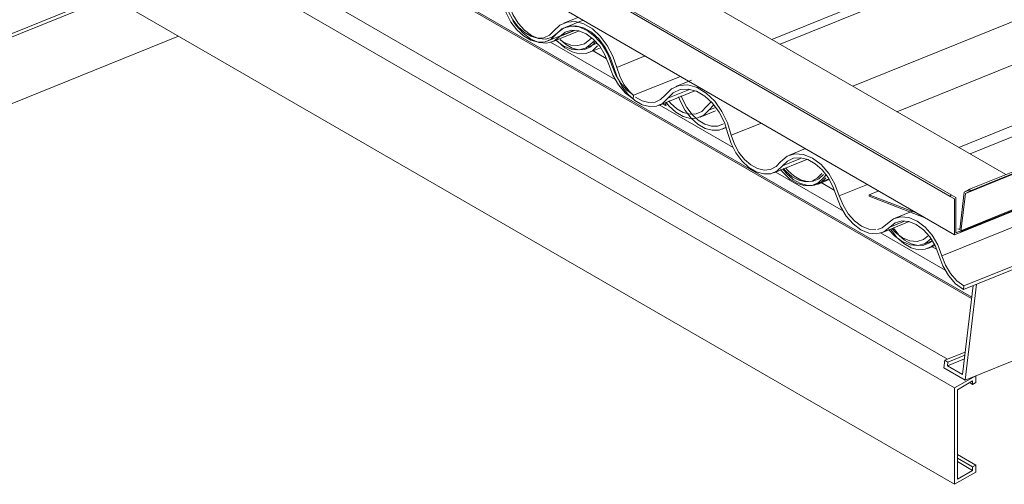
# Model space of a CAD drawing. Header units: metres. Extents: x -16.8 to 29.9, y -11.9 to 37.1.
# Tile 188 of 202: x -6.758 to -5.607, y 25.428 to 25.971. Entities that reach past the tile are written whole.
import ezdxf

# ---------------------------------------------------------------- set-up
doc = ezdxf.new("R2010")
doc.units = ezdxf.units.M
for name, color, linetype, lineweight in [('A-GLAZ-CWMG', 7, 'Continuous', 5), ('A-ROOF', 7, 'Continuous', 5), ('A-ROOF-OTLN', 7, 'Continuous', 5)]:
    doc.layers.add(name, color=color, linetype=linetype, lineweight=lineweight)

# ---------------------------------------------------------------- blocks, each defined once
blk = doc.blocks.new('FP_189-EXPLODE')
at = {"layer": 'A-GLAZ-CWMG'}
blk.add_line((-5.9366, 25.8429), (-5.9321, 25.8446), dxfattribs=at)
blk = doc.blocks.new('FP_190-EXPLODE')
at = {"layer": 'A-GLAZ-CWMG'}
blk.add_line((-5.8252, 25.7782), (-5.8114, 25.7838), dxfattribs=at)
blk = doc.blocks.new('FP_191-EXPLODE')
at = {"layer": 'A-GLAZ-CWMG'}
blk.add_line((-5.696, 25.7033), (-5.6877, 25.7066), dxfattribs=at)
blk = doc.blocks.new('Rectangular Mullion - Telha Fibrocimento - Ondulada-V173-EXPLODE')
at = {"layer": 'A-GLAZ-CWMG'}
blk.add_line((-5.7305, 25.7196), (-5.7365, 25.7273), dxfattribs=at)
for points in [[(-5.9877, 25.8804, 0), (-5.9856, 25.8751, 0), (-5.98, 25.8647, 0), (-5.973, 25.8557, 0), (-5.9651, 25.8486, 0), (-5.9567, 25.8437, 0), (-5.9482, 25.8414, 0), (-5.9402, 25.8417, 0), (-5.9329, 25.8447, 0)], [(-5.9352, 25.8491, 0), (-5.9419, 25.8464, 0), (-5.9493, 25.8462, 0), (-5.957, 25.8485, 0), (-5.9647, 25.8531, 0), (-5.9719, 25.8597, 0), (-5.9781, 25.8681, 0), (-5.9831, 25.8777, 0), (-5.9847, 25.8817, 0)], [(-5.8659, 25.7964, 0), (-5.8615, 25.7911, 0), (-5.8536, 25.7839, 0), (-5.8451, 25.7791, 0), (-5.8366, 25.7768, 0), (-5.8285, 25.7772, 0), (-5.8213, 25.7803, 0), (-5.8153, 25.7859, 0)], [(-5.8182, 25.7897, 0), (-5.8236, 25.7847, 0), (-5.8301, 25.7819, 0), (-5.8374, 25.7816, 0), (-5.8451, 25.7836, 0), (-5.8527, 25.788, 0), (-5.8599, 25.7945, 0), (-5.8626, 25.7977, 0)], [(-5.7393, 25.7254, 0), (-5.7323, 25.7162, 0), (-5.7243, 25.709, 0), (-5.7158, 25.7041, 0), (-5.7073, 25.7018, 0), (-5.6992, 25.7023, 0), (-5.6919, 25.7054, 0), (-5.6887, 25.7081, 0)], [(-5.6912, 25.7123, 0), (-5.6942, 25.7099, 0), (-5.7007, 25.707, 0), (-5.708, 25.7066, 0), (-5.7157, 25.7086, 0), (-5.7234, 25.7131, 0), (-5.7295, 25.7185, 0)]]:
    blk.add_polyline3d(points, dxfattribs=at)
for name in ['FP_189-EXPLODE', 'FP_190-EXPLODE', 'FP_191-EXPLODE']:
    blk.add_blockref(name, (0, 0), dxfattribs=at)
blk = doc.blocks.new('Rectangular Mullion - Telha Fibrocimento - Ondulada-1910066-EXPLODE')
blk.add_blockref('Rectangular Mullion - Telha Fibrocimento - Ondulada-V173-EXPLODE', (0, 0))
blk = doc.blocks.new('FP_193-EXPLODE')
at = {"layer": 'A-GLAZ-CWMG'}
blk.add_line((-5.9625, 25.8568), (-5.9443, 25.8642), dxfattribs=at)
blk = doc.blocks.new('FP_194-EXPLODE')
at = {"layer": 'A-GLAZ-CWMG'}
blk.add_line((-5.8282, 25.7781), (-5.8119, 25.7846), dxfattribs=at)
blk = doc.blocks.new('FP_195-EXPLODE')
at = {"layer": 'A-GLAZ-CWMG'}
blk.add_line((-5.7011, 25.7083), (-5.6912, 25.7123), dxfattribs=at)
blk = doc.blocks.new('FP_211-EXPLODE')
at = {"layer": 'A-GLAZ-CWMG'}
blk.add_line((-6.0925, 25.9322), (-6.0788, 25.9377), dxfattribs=at)
blk = doc.blocks.new('Rectangular Mullion - Telha Fibrocimento - Ondulada-V192-EXPLODE')
at = {"layer": 'A-GLAZ-CWMG'}
for p, q in [((-5.9493, 25.8751), (-5.9552, 25.8688)), ((-5.9523, 25.8651), (-5.9465, 25.871)), ((-5.9444, 25.8682), (-5.9523, 25.8651)), ((-5.8181, 25.786), (-5.8151, 25.7893))]:
    blk.add_line(p, q, dxfattribs=at)
for points in [[(-6.0853, 25.9439, 0), (-6.0907, 25.9388, 0), (-6.0972, 25.9359, 0), (-6.1045, 25.9355, 0), (-6.1122, 25.9376, 0), (-6.1199, 25.942, 0), (-6.126, 25.9474, 0)], [(-6.1288, 25.9451, 0), (-6.1208, 25.9379, 0), (-6.1123, 25.933, 0), (-6.1038, 25.9307, 0), (-6.0957, 25.9312, 0), (-6.0884, 25.9343, 0), (-6.0825, 25.94, 0)], [(-6.0025, 25.8743, 0), (-5.9988, 25.8698, 0), (-5.9908, 25.8625, 0), (-5.9822, 25.8576, 0), (-5.9736, 25.8553, 0), (-5.9675, 25.8555, 0)], [(-5.9552, 25.8688, 0), (-5.9605, 25.8635, 0), (-5.967, 25.8606, 0), (-5.9743, 25.8601, 0), (-5.9821, 25.8621, 0), (-5.9898, 25.8665, 0), (-5.997, 25.873, 0), (-5.9992, 25.8757, 0)], [(-5.9654, 25.8559, 0), (-5.9582, 25.8592, 0), (-5.9523, 25.8651, 0)], [(-5.8202, 25.7908, 0), (-5.8254, 25.7853, 0), (-5.8319, 25.782, 0), (-5.8392, 25.7812, 0), (-5.8471, 25.783, 0), (-5.8549, 25.7872, 0), (-5.8623, 25.7936, 0), (-5.8651, 25.7967, 0)], [(-5.8683, 25.7954, 0), (-5.8654, 25.7919, 0), (-5.8574, 25.7843, 0), (-5.8487, 25.7791, 0), (-5.8399, 25.7766, 0), (-5.8316, 25.777, 0), (-5.8241, 25.7802, 0), (-5.8181, 25.786, 0)], [(-5.7416, 25.7251, 0), (-5.7352, 25.7182, 0), (-5.7262, 25.7114, 0), (-5.7168, 25.7075, 0), (-5.7089, 25.7066, 0)], [(-5.6953, 25.7183, 0), (-5.7013, 25.7137, 0), (-5.7088, 25.7115, 0), (-5.7171, 25.7122, 0), (-5.7256, 25.7157, 0), (-5.7338, 25.7218, 0), (-5.7382, 25.7265, 0)], [(-5.7076, 25.7067, 0), (-5.6993, 25.7091, 0), (-5.6925, 25.7144, 0)]]:
    blk.add_polyline3d(points, dxfattribs=at)
for name in ['FP_211-EXPLODE', 'FP_193-EXPLODE', 'FP_194-EXPLODE', 'FP_195-EXPLODE']:
    blk.add_blockref(name, (0, 0), dxfattribs=at)
blk = doc.blocks.new('Rectangular Mullion - Telha Fibrocimento - Ondulada-1910067-EXPLODE')
blk.add_blockref('Rectangular Mullion - Telha Fibrocimento - Ondulada-V192-EXPLODE', (0, 0))
blk = doc.blocks.new('FP_215-EXPLODE')
at = {"layer": 'A-GLAZ-CWMG'}
blk.add_line((-6.0976, 25.9372), (-6.083, 25.9431), dxfattribs=at)
blk = doc.blocks.new('Rectangular Mullion - Telha Fibrocimento - Ondulada-V212-EXPLODE')
at = {"layer": 'A-GLAZ-CWMG', "true_color": 0xc0c0c0}
h = blk.add_hatch(dxfattribs=at)
h.set_pattern_fill('FP_20', color=9, style=0, pattern_type=2)
h.set_pattern_definition([(30, (-9.828, 8.8), (1.149291, 0.9953697), [0.05475, -0.94072, 0.05475, -0.94072, -5.309]), (30, (-9.828, 8.8), (1.149291, 0.9953697), [-1.991, 0.05475, -1.936, 0.05475, -0.94072, -2.323]), (30, (-9.828, 8.8), (1.149291, 0.9953697), [-4.977, 0.05475, -0.6089, 0.05475, -1.604]), (125.104, (-9.397, 9.215), (-0.823609, 0.5080535), [0.04123, -0.70835, 0.04123, -0.70835, -3.998]), (125.104, (-9.397, 9.215), (-0.823609, 0.5080535), [-1.499, 0.04123, -1.458, 0.04123, -0.70835, -1.749]), (125.104, (-9.397, 9.215), (-0.823609, 0.5080535), [-3.748, 0.04123, -0.45849, 0.04123, -1.208]), (248.794, (-9.253, 9.961), (-0.3260132, -1.5039096), [0.06554, -1.126, 0.06554, -1.126, -6.356]), (248.794, (-9.253, 9.961), (-0.3260132, -1.5039096), [-2.383, 0.06554, -2.318, 0.06554, -1.126, -2.781]), (248.794, (-9.253, 9.961), (-0.3260132, -1.5039096), [-5.958, 0.06554, -0.7289, 0.06554, -1.921])])
h.paths.add_polyline_path([(-6.0029, 25.8704), (-6.0013, 25.873), (-6.0026, 25.8729)])
at = {"layer": 'A-GLAZ-CWMG'}
for p, q in [((-6.0893, 25.9497), (-6.0915, 25.9475)), ((-6.0888, 25.9435), (-6.0858, 25.9463)), ((-6.0862, 25.9446), (-6.0888, 25.9435)), ((-6.0064, 25.8726), (-6.0029, 25.8704)), ((-6.0029, 25.8704), (-6.0024, 25.8745)), ((-6.0003, 25.8714), (-6.0029, 25.8704))]:
    blk.add_line(p, q, dxfattribs=at)
for points in [[(-6.1312, 25.9467, 0), (-6.1227, 25.9403, 0), (-6.1133, 25.9364, 0), (-6.1053, 25.9356, 0)], [(-6.0915, 25.9475, 0), (-6.0978, 25.9426, 0), (-6.1053, 25.9404, 0), (-6.1136, 25.9411, 0), (-6.1221, 25.9446, 0), (-6.126, 25.9472, 0)], [(-6.1041, 25.9356, 0), (-6.0958, 25.938, 0), (-6.0888, 25.9435, 0)]]:
    blk.add_polyline3d(points, dxfattribs=at)
blk.add_blockref('FP_215-EXPLODE', (0, 0), dxfattribs=at)
blk = doc.blocks.new('Rectangular Mullion - Telha Fibrocimento - Ondulada-1910068-EXPLODE')
blk.add_blockref('Rectangular Mullion - Telha Fibrocimento - Ondulada-V212-EXPLODE', (0, 0))
blk = doc.blocks.new('Rectangular Mullion - Telha Fibrocimento - Ondulada-1908999-EXPLODE')
at = {"layer": 'A-GLAZ-CWMG', "true_color": 0xc0c0c0}
h = blk.add_hatch(dxfattribs=at)
h.set_pattern_fill('FP_22', color=9, style=0, pattern_type=2)
h.set_pattern_definition([(30, (-10.224, 9.029), (1.149291, 0.9953697), [0.05475, -0.94072, 0.05475, -0.94072, -5.309]), (30, (-10.224, 9.029), (1.149291, 0.9953697), [-1.991, 0.05475, -1.936, 0.05475, -0.94072, -2.323]), (30, (-10.224, 9.029), (1.149291, 0.9953697), [-4.977, 0.05475, -0.6089, 0.05475, -1.604]), (125.104, (-9.793, 9.444), (-0.823609, 0.5080535), [0.04123, -0.70835, 0.04123, -0.70835, -3.998]), (125.104, (-9.793, 9.444), (-0.823609, 0.5080535), [-1.499, 0.04123, -1.458, 0.04123, -0.70835, -1.749]), (125.104, (-9.793, 9.444), (-0.823609, 0.5080535), [-3.748, 0.04123, -0.45849, 0.04123, -1.208]), (248.794, (-9.65, 10.19), (-0.3260132, -1.5039096), [0.06554, -1.126, 0.06554, -1.126, -6.356]), (248.794, (-9.65, 10.19), (-0.3260132, -1.5039096), [-2.383, 0.06554, -2.318, 0.06554, -1.126, -2.781]), (248.794, (-9.65, 10.19), (-0.3260132, -1.5039096), [-5.958, 0.06554, -0.7289, 0.06554, -1.921])])
h.paths.add_polyline_path([(-7.6475, 25.5949), (-6.6517, 25.9973), (-6.6559, 25.9997), (-7.647, 25.5992)])
h.paths.add_polyline_path([(-6.5078, 26.0555), (-6.4165, 26.0943), (-6.4211, 26.0946), (-6.512, 26.0579)])
at = {"layer": 'A-GLAZ-CWMG'}
for p, q in [((-6.6517, 25.9973), (-7.6475, 25.5949)), ((-6.6559, 25.9997), (-7.647, 25.5992))]:
    blk.add_line(p, q, dxfattribs=at)
blk = doc.blocks.new('Rectangular Mullion - Telha Fibrocimento - Ondulada-1910069-EXPLODE')
blk.add_blockref('Rectangular Mullion - Telha Fibrocimento - Ondulada-1908999-EXPLODE', (0, 0))
blk = doc.blocks.new('LONGARINA_STEEL_FRAME - LONGARINA_STEEL_FRAME-1917798-EXPLODE')
at = {"layer": 'A-ROOF'}
for p, q in [((-7.5953, 26.6548), (-5.6649, 25.5403)), ((-5.6649, 25.4276), (-7.5953, 26.5421)), ((-5.6733, 25.5737), (-6.5841, 26.0995)), ((-5.6449, 25.6446), (-6.4188, 26.0914)), ((-5.6447, 25.6464), (-6.4169, 26.0922)), ((-4.5142, 26.0096), (-5.6526, 25.5495)), ((-6.5725, 25.9516), (-7.6926, 25.4989)), ((-6.0618, 25.9009), (-6.1375, 25.9446)), ((-6.0722, 25.9255), (-6.0874, 25.9343)), ((-5.9237, 25.8212), (-6.0102, 25.8711)), ((-5.7949, 25.7468), (-5.8747, 25.7929)), ((-5.8055, 25.7715), (-5.8215, 25.7808)), ((-5.6758, 25.678), (-5.7514, 25.7217)), ((-5.6861, 25.7026), (-5.6909, 25.7053)), ((-5.6431, 25.6599), (-5.6556, 25.5559)), ((-5.6526, 25.5495), (-5.6391, 25.6615)), ((-5.6525, 25.5821), (-5.6763, 25.5725)), ((-5.6529, 25.5785), (-5.6728, 25.5704)), ((-5.6763, 25.5725), (-5.6774, 25.5638)), ((-5.6728, 25.5704), (-5.6763, 25.5725)), ((-5.6534, 25.5741), (-5.6733, 25.5661)), ((-5.6733, 25.5661), (-5.6728, 25.5704)), ((-5.6556, 25.5559), (-5.6733, 25.5661)), ((-5.6774, 25.5638), (-5.6526, 25.5495)), ((-5.6401, 25.5545), (-5.6649, 25.5403)), ((-5.6401, 25.5464), (-5.6401, 25.5545)), ((-5.6613, 25.5382), (-5.6437, 25.5484)), ((-5.6437, 25.5443), (-5.6472, 25.5464)), ((-5.6437, 25.5484), (-5.6437, 25.5443)), ((-5.6437, 25.5443), (-5.6401, 25.5464)), ((-5.6649, 25.5403), (-5.6649, 25.4276)), ((-5.6613, 25.4337), (-5.6613, 25.5382)), ((-5.6401, 25.45), (-5.6613, 25.4623)), ((-5.6437, 25.448), (-5.6613, 25.4582)), ((-5.6437, 25.4439), (-5.6613, 25.4541)), ((-5.6649, 25.4276), (-5.6401, 25.4419)), ((-5.6437, 25.4439), (-5.6613, 25.4337)), ((-5.6401, 25.45), (-5.6437, 25.448)), ((-5.6437, 25.448), (-5.6437, 25.4439)), ((-5.6401, 25.4419), (-5.6401, 25.45))]:
    blk.add_line(p, q, dxfattribs=at)
blk = doc.blocks.new('LONGARINA_STEEL_FRAME - LONGARINA_STEEL_FRAME-1917800-EXPLODE')
blk.add_blockref('LONGARINA_STEEL_FRAME - LONGARINA_STEEL_FRAME-1917798-EXPLODE', (0, 0))
blk = doc.blocks.new('FP_248-EXPLODE')
at = {"layer": 'A-GLAZ-CWMG'}
blk.add_line((-6.0107, 25.8706), (-5.9686, 25.8876), dxfattribs=at)
blk = doc.blocks.new('FP_249-EXPLODE')
at = {"layer": 'A-GLAZ-CWMG'}
blk.add_line((-5.8763, 25.7918), (-5.8377, 25.8074), dxfattribs=at)
blk = doc.blocks.new('FP_250-EXPLODE')
at = {"layer": 'A-GLAZ-CWMG'}
blk.add_line((-5.7493, 25.722), (-5.718, 25.7347), dxfattribs=at)
blk = doc.blocks.new('FP_252-EXPLODE')
at = {"layer": 'A-GLAZ-CWMG'}
blk.add_line((-5.7131, 25.7472), (-5.7343, 25.7387), dxfattribs=at)
blk = doc.blocks.new('FP_254-EXPLODE')
at = {"layer": 'A-GLAZ-CWMG'}
for p, q in [((-4.3625, 26.4167), (-5.7323, 25.8632)), ((-5.8391, 25.82), (-5.858, 25.8124))]:
    blk.add_line(p, q, dxfattribs=at)
blk = doc.blocks.new('FP_256-EXPLODE')
at = {"layer": 'A-GLAZ-CWMG'}
for p, q in [((-4.4954, 26.497), (-5.8688, 25.942)), ((-5.9725, 25.9001), (-5.9908, 25.8927))]:
    blk.add_line(p, q, dxfattribs=at)
blk = doc.blocks.new('FP_258-EXPLODE')
at = {"layer": 'A-GLAZ-CWMG'}
blk.add_line((-6.1056, 25.9733), (-6.1219, 25.9668), dxfattribs=at)
blk = doc.blocks.new('FP_266-EXPLODE')
at = {"layer": 'A-GLAZ-CWMG'}
blk.add_line((-6.1406, 25.9459), (-6.1103, 25.9582), dxfattribs=at)
blk = doc.blocks.new('Rectangular Mullion - Telha Fibrocimento - Ondulada-1909027-EXPLODE')
at = {"layer": 'A-GLAZ-CWMG'}
for p, q in [((-4.4305, 26.44), (-5.7839, 25.893)), ((-4.3042, 26.3693), (-5.66, 25.8214)), ((-4.1842, 26.2992), (-5.6796, 25.6948)), ((-4.1592, 26.2596), (-5.6546, 25.6552)), ((-4.1586, 26.2639), (-5.6541, 25.6595)), ((-6.0267, 25.9283), (-6.06, 25.9149)), ((-5.9747, 25.8892), (-6.0004, 25.8788)), ((-5.8907, 25.8498), (-5.926, 25.8356)), ((-5.8452, 25.8083), (-5.8662, 25.7998)), ((-5.7668, 25.7782), (-5.7997, 25.7649)), ((-5.7234, 25.7352), (-5.7405, 25.7283)), ((-5.6546, 25.6552), (-5.6541, 25.6595))]:
    blk.add_line(p, q, dxfattribs=at)
for points in [[(-6.1934, 25.9899, 0), (-6.1895, 25.9786, 0), (-6.1839, 25.968, 0), (-6.1769, 25.9589, 0), (-6.169, 25.9517, 0), (-6.1605, 25.9468, 0), (-6.1519, 25.9445, 0), (-6.1438, 25.9449, 0), (-6.1366, 25.9481, 0), (-6.1307, 25.9538, 0)], [(-6.1335, 25.9577, 0), (-6.1388, 25.9525, 0), (-6.1453, 25.9497, 0), (-6.1527, 25.9493, 0), (-6.1604, 25.9513, 0), (-6.168, 25.9557, 0), (-6.1752, 25.9622, 0), (-6.1815, 25.9705, 0), (-6.1865, 25.98, 0), (-6.19, 25.9902, 0)], [(-6.06, 25.9149, 0), (-6.0645, 25.9282, 0), (-6.071, 25.9406, 0), (-6.0792, 25.9514, 0), (-6.0885, 25.9599, 0), (-6.0984, 25.9657, 0), (-6.1085, 25.9685, 0), (-6.118, 25.968, 0), (-6.1265, 25.9643, 0), (-6.1335, 25.9577, 0)], [(-6.1307, 25.9538, 0), (-6.1243, 25.9599, 0), (-6.1165, 25.9632, 0), (-6.1078, 25.9637, 0), (-6.0987, 25.9612, 0), (-6.0896, 25.956, 0), (-6.081, 25.9482, 0), (-6.0736, 25.9384, 0), (-6.0676, 25.9271, 0), (-6.0634, 25.9149, 0)], [(-6.0634, 25.9149, 0), (-6.0596, 25.9034, 0), (-6.054, 25.8928, 0), (-6.047, 25.8835, 0), (-6.039, 25.8762, 0), (-6.0304, 25.8713, 0), (-6.0217, 25.8691, 0), (-6.0136, 25.8696, 0), (-6.0063, 25.8729, 0), (-6.0004, 25.8788, 0)], [(-6.0403, 25.8821, 0), (-6.0452, 25.8868, 0), (-6.0515, 25.8951, 0), (-6.0565, 25.9046, 0), (-6.06, 25.9149, 0)], [(-5.926, 25.8356, 0), (-5.9303, 25.85, 0), (-5.9369, 25.8635, 0), (-5.9454, 25.8754, 0), (-5.9553, 25.8848, 0), (-5.9659, 25.8913, 0), (-5.9767, 25.8944, 0), (-5.9869, 25.8939, 0), (-5.996, 25.8899, 0), (-6.0034, 25.8825, 0)], [(-6.0004, 25.8788, 0), (-5.9938, 25.8854, 0), (-5.9857, 25.8891, 0), (-5.9765, 25.8897, 0), (-5.9668, 25.8871, 0), (-5.9571, 25.8815, 0), (-5.9481, 25.8732, 0), (-5.9403, 25.8627, 0), (-5.9341, 25.8507, 0), (-5.9299, 25.8378, 0)], [(-6.0034, 25.8825, 0), (-6.0087, 25.8773, 0), (-6.0152, 25.8743, 0), (-6.0225, 25.8739, 0), (-6.0303, 25.8759, 0), (-6.038, 25.8803, 0)], [(-5.9299, 25.8378, 0), (-5.9262, 25.8261, 0), (-5.9206, 25.8152, 0), (-5.9136, 25.8056, 0), (-5.9055, 25.7981, 0), (-5.8968, 25.7929, 0), (-5.8881, 25.7904, 0), (-5.8797, 25.7907, 0), (-5.8723, 25.7939, 0), (-5.8662, 25.7998, 0)], [(-5.8683, 25.8046, 0), (-5.8735, 25.799, 0), (-5.88, 25.7957, 0), (-5.8874, 25.7949, 0), (-5.8952, 25.7967, 0), (-5.9031, 25.8009, 0), (-5.9105, 25.8073, 0), (-5.917, 25.8156, 0), (-5.9223, 25.8252, 0), (-5.926, 25.8356, 0)], [(-5.7997, 25.7649, 0), (-5.8048, 25.7786, 0), (-5.812, 25.7911, 0), (-5.821, 25.8015, 0), (-5.8311, 25.809, 0), (-5.8415, 25.8133, 0), (-5.8517, 25.814, 0), (-5.8608, 25.811, 0), (-5.8683, 25.8046, 0)], [(-5.8662, 25.7998, 0), (-5.8603, 25.8055, 0), (-5.8531, 25.8087, 0), (-5.845, 25.8093, 0), (-5.8364, 25.8071, 0), (-5.8279, 25.8024, 0), (-5.8199, 25.7953, 0), (-5.8128, 25.7863, 0), (-5.8071, 25.7758, 0), (-5.803, 25.7645, 0)], [(-5.803, 25.7645, 0), (-5.7982, 25.7523, 0), (-5.7915, 25.7412, 0), (-5.7834, 25.7319, 0), (-5.7744, 25.7252, 0), (-5.765, 25.7213, 0), (-5.7558, 25.7205, 0), (-5.7475, 25.7229, 0), (-5.7405, 25.7283, 0)], [(-5.757, 25.7252, 0), (-5.7653, 25.7259, 0), (-5.7738, 25.7294, 0), (-5.7819, 25.7355, 0), (-5.7893, 25.7439, 0), (-5.7953, 25.7539, 0), (-5.7997, 25.7649, 0)], [(-5.6796, 25.6948, 0), (-5.6844, 25.7074, 0), (-5.6912, 25.7188, 0), (-5.6994, 25.7283, 0), (-5.7086, 25.7353, 0), (-5.7182, 25.7394, 0), (-5.7276, 25.7403, 0), (-5.7361, 25.7379, 0), (-5.7432, 25.7323, 0)], [(-5.7432, 25.7323, 0), (-5.7495, 25.7274, 0), (-5.7549, 25.7256, 0)], [(-5.7405, 25.7283, 0), (-5.7342, 25.7333, 0), (-5.7265, 25.7355, 0), (-5.7182, 25.7348, 0), (-5.7096, 25.7312, 0), (-5.7013, 25.7251, 0), (-5.6938, 25.7167, 0), (-5.6877, 25.7066, 0), (-5.6832, 25.6954, 0)], [(-5.6832, 25.6954, 0), (-5.6786, 25.6829, 0), (-5.672, 25.6716, 0), (-5.6638, 25.6621, 0), (-5.6546, 25.6552, 0)], [(-5.6541, 25.6595, 0), (-5.6622, 25.6656, 0), (-5.6695, 25.6739, 0), (-5.6754, 25.6838, 0), (-5.6796, 25.6948, 0)]]:
    blk.add_polyline3d(points, dxfattribs=at)
for name in ['FP_258-EXPLODE', 'FP_256-EXPLODE', 'FP_254-EXPLODE', 'FP_252-EXPLODE', 'FP_266-EXPLODE', 'FP_248-EXPLODE', 'FP_249-EXPLODE', 'FP_250-EXPLODE']:
    blk.add_blockref(name, (0, 0), dxfattribs=at)
blk = doc.blocks.new('Rectangular Mullion - Telha Fibrocimento - Ondulada-1920359-EXPLODE')
blk.add_blockref('Rectangular Mullion - Telha Fibrocimento - Ondulada-1909027-EXPLODE', (0, 0))
blk = doc.blocks.new('FP_270-EXPLODE')
at = {"layer": 'A-GLAZ-CWMG'}
blk.add_line((-6.1354, 25.9449), (-6.104, 25.9576), dxfattribs=at)
blk = doc.blocks.new('FP_272-EXPLODE')
at = {"layer": 'A-GLAZ-CWMG'}
blk.add_line((-6.0991, 25.9701), (-6.1204, 25.9615), dxfattribs=at)
blk = doc.blocks.new('Rectangular Mullion - Telha Fibrocimento - Ondulada-V267-EXPLODE')
at = {"layer": 'A-GLAZ-CWMG', "true_color": 0xc0c0c0}
h = blk.add_hatch(dxfattribs=at)
h.set_pattern_fill('FP_23', color=9, style=0, pattern_type=2)
h.set_pattern_definition([(338.856, (-6.968, 7.591), (1.4136126, -0.173424), [0.05139, -0.88305, 0.05139, -0.88305, -4.984]), (338.856, (-6.968, 7.591), (1.4136126, -0.173424), [-1.869, 0.05139, -1.817, 0.05139, -0.88305, -2.18]), (338.856, (-6.968, 7.591), (1.4136126, -0.173424), [-4.672, 0.05139, -0.57157, 0.05139, -1.506]), (110.947, (-6.532, 7.609), (-0.8280696, 1.4165813), [0.06704, -1.152, 0.06704, -1.152, -6.501]), (110.947, (-6.532, 7.609), (-0.8280696, 1.4165813), [-2.438, 0.06704, -2.371, 0.06704, -1.152, -2.844]), (110.947, (-6.532, 7.609), (-0.8280696, 1.4165813), [-6.095, 0.06704, -0.74558, 0.06704, -1.965]), (241.462, (-6.387, 8.3), (-0.2059615, -1.125331), [0.05017, -0.86197, 0.05017, -0.86197, -4.865]), (241.462, (-6.387, 8.3), (-0.2059615, -1.125331), [-1.824, 0.05017, -1.774, 0.05017, -0.86197, -2.128]), (241.462, (-6.387, 8.3), (-0.2059615, -1.125331), [-4.561, 0.05017, -0.55792, 0.05017, -1.47])])
h.paths.add_polyline_path([(-6.0407, 25.8781), (-6.0646, 25.9149), (-6.0775, 25.942), (-6.0927, 25.9567), (-6.103, 25.9617), (-6.1086, 25.9627), (-6.1199, 25.9614), (-6.127, 25.957), (-6.1407, 25.9488), (-6.1438, 25.9482), (-6.1574, 25.9513), (-6.1656, 25.9567), (-6.1753, 25.9668), (-6.1857, 25.9878), (-6.1973, 26.0126), (-6.2064, 26.0235), (-6.1986, 26.011), (-6.19, 25.9901), (-6.1792, 25.9668), (-6.1695, 25.9548), (-6.1521, 25.9446), (-6.151, 25.9441), (-6.1357, 25.9451), (-6.1287, 25.9496), (-6.115, 25.9577), (-6.1089, 25.9581), (-6.0984, 25.9553), (-6.0884, 25.9488), (-6.0799, 25.9396), (-6.0691, 25.9177), (-6.058, 25.8944), (-6.0436, 25.8803)])
h.paths.add_polyline_path([(-6.0406, 25.879), (-6.0412, 25.8832), (-6.0426, 25.8824), (-6.0407, 25.8792)])
h.paths.add_polyline_path([(-6.2741, 26.0133), (-6.2601, 26.0161), (-6.2539, 26.0212), (-6.2416, 26.0305), (-6.2329, 26.032), (-6.2242, 26.0304), (-6.2156, 26.0262), (-6.2193, 26.0305), (-6.2206, 26.0334), (-6.2339, 26.0366), (-6.2436, 26.035), (-6.2514, 26.03), (-6.2661, 26.0186), (-6.2741, 26.018), (-6.2838, 26.0209), (-6.2965, 26.0302), (-6.3087, 26.049), (-6.326, 26.0906), (-6.3401, 26.1066), (-6.3502, 26.1131), (-6.3603, 26.1166), (-6.3684, 26.117), (-6.3786, 26.1143), (-6.3866, 26.1083), (-6.3996, 26.098), (-6.4078, 26.0968), (-6.4148, 26.0984), (-6.424, 26.1032), (-6.4265, 26.1032), (-6.4274, 26.1032), (-6.447, 26.1406), (-6.4571, 26.1635), (-6.4745, 26.1828), (-6.4928, 26.1909), (-6.5018, 26.191), (-6.5087, 26.1889), (-6.5167, 26.1833), (-6.5298, 26.1733), (-6.5374, 26.1722), (-6.5179, 26.1756), (-6.505, 26.1851), (-6.4977, 26.1864), (-6.4893, 26.1854), (-6.4781, 26.1803), (-6.4692, 26.173), (-6.4596, 26.1613), (-6.4495, 26.1378), (-6.4407, 26.1187), (-6.4163, 26.0942), (-6.4147, 26.0957), (-6.4126, 26.0967), (-6.4096, 26.0934), (-6.4078, 26.092), (-6.3939, 26.0951), (-6.3894, 26.0988), (-6.3743, 26.1108), (-6.3654, 26.1124), (-6.3556, 26.1107), (-6.3458, 26.1059), (-6.3366, 26.0983), (-6.327, 26.0864), (-6.3202, 26.0736), (-6.3071, 26.0406), (-6.2891, 26.0195), (-6.2813, 26.0153)])
h.paths.add_polyline_path([(-6.538, 26.1674), (-6.5387, 26.1677), (-6.5532, 26.176), (-6.563, 26.1863), (-6.5703, 26.1981), (-6.5901, 26.2425), (-6.6044, 26.2575), (-6.6226, 26.2655), (-6.6311, 26.2656), (-6.6397, 26.2628), (-6.6469, 26.2573), (-6.6573, 26.249), (-6.6673, 26.2472), (-6.6752, 26.249), (-6.6752, 26.2467), (-6.6638, 26.2425), (-6.6562, 26.2441), (-6.6485, 26.2492), (-6.6336, 26.26), (-6.6275, 26.2609), (-6.6166, 26.2593), (-6.608, 26.2568), (-6.605, 26.2531), (-6.5895, 26.236), (-6.5788, 26.2109), (-6.57, 26.1909), (-6.5551, 26.1746), (-6.5387, 26.1676)])
h.paths.add_polyline_path([(-6.6827, 26.2485), (-6.6912, 26.2588), (-6.6916, 26.2614), (-6.7024, 26.2792), (-6.7149, 26.3085), (-6.7274, 26.3217), (-6.7418, 26.3276), (-6.7536, 26.3253), (-6.7599, 26.3202), (-6.7709, 26.3127), (-6.779, 26.3118), (-6.7844, 26.313), (-6.7963, 26.3189), (-6.7996, 26.3175), (-6.7872, 26.3092), (-6.7726, 26.3072), (-6.7678, 26.3085), (-6.7596, 26.314), (-6.747, 26.3226), (-6.7343, 26.321), (-6.7216, 26.3116), (-6.7111, 26.2944), (-6.6992, 26.2657), (-6.6834, 26.249)])
h.paths.add_polyline_path([(-6.7973, 26.3203), (-6.809, 26.334), (-6.8192, 26.3488), (-6.8098, 26.3291), (-6.8024, 26.3217)])
at = {"layer": 'A-GLAZ-CWMG'}
for p, q in [((-4.5447, 26.4868), (-5.8787, 25.9477)), ((-6.1095, 25.9581), (-6.1266, 25.9512)), ((-5.9855, 25.9045), (-6.0402, 25.8824)), ((-6.0407, 25.8781), (-6.0402, 25.8823))]:
    blk.add_line(p, q, dxfattribs=at)
for points in [[(-6.1293, 25.9552, 0), (-6.1356, 25.9503, 0), (-6.1431, 25.9481, 0), (-6.1513, 25.9488, 0), (-6.1598, 25.9523, 0), (-6.168, 25.9584, 0), (-6.1753, 25.9668, 0), (-6.1814, 25.9768, 0), (-6.1857, 25.9878, 0)], [(-6.1814, 25.9698, 0), (-6.1776, 25.9641, 0), (-6.1695, 25.9548, 0), (-6.1604, 25.9481, 0), (-6.151, 25.9441, 0), (-6.1419, 25.9434, 0), (-6.1336, 25.9458, 0), (-6.1266, 25.9512, 0)], [(-6.0657, 25.9177, 0), (-6.0705, 25.9303, 0), (-6.0772, 25.9417, 0), (-6.0855, 25.9512, 0), (-6.0947, 25.9582, 0), (-6.1043, 25.9623, 0), (-6.1136, 25.9632, 0), (-6.1221, 25.9608, 0), (-6.1293, 25.9552, 0)], [(-6.1266, 25.9512, 0), (-6.1202, 25.9562, 0), (-6.1126, 25.9584, 0), (-6.1042, 25.9577, 0), (-6.0956, 25.9541, 0), (-6.0874, 25.948, 0), (-6.0799, 25.9396, 0), (-6.0738, 25.9295, 0), (-6.0693, 25.9183, 0)], [(-6.0693, 25.9183, 0), (-6.0647, 25.9058, 0), (-6.058, 25.8944, 0), (-6.0499, 25.885, 0), (-6.0407, 25.8781, 0)], [(-6.0412, 25.8831, 0), (-6.0483, 25.8885, 0), (-6.0555, 25.8968, 0), (-6.0615, 25.9067, 0), (-6.0657, 25.9177, 0)]]:
    blk.add_polyline3d(points, dxfattribs=at)
for name in ['FP_272-EXPLODE', 'FP_270-EXPLODE']:
    blk.add_blockref(name, (0, 0), dxfattribs=at)
blk = doc.blocks.new('Rectangular Mullion - Telha Fibrocimento - Ondulada-1920360-EXPLODE')
blk.add_blockref('Rectangular Mullion - Telha Fibrocimento - Ondulada-V267-EXPLODE', (0, 0))
blk = doc.blocks.new('Borda - ___-1920899-EXPLODE')
at = {"layer": 'A-ROOF-OTLN'}
for p, q in [((-5.6699, 25.7642), (-7.6002, 26.8787)), ((-5.6689, 25.7659), (-7.5992, 26.8804)), ((-5.6051, 25.7897), (-7.4864, 26.8759)), ((-7.5952, 26.8339), (-5.6649, 25.7194)), ((-4.4127, 26.2716), (-5.6473, 25.7726)), ((-4.5218, 26.2685), (-5.6468, 25.8138)), ((-4.4117, 26.2699), (-5.6464, 25.7708)), ((-5.6522, 25.7676), (-4.4167, 26.2669)), ((-5.6575, 25.723), (-4.4167, 26.2245)), ((-5.6473, 25.7726), (-5.6535, 25.7691)), ((-5.6464, 25.7708), (-5.6473, 25.7726)), ((-5.7536, 25.7706), (-5.7648, 25.7661)), ((-5.7078, 25.7442), (-5.7648, 25.7661)), ((-5.7648, 25.7661), (-5.7648, 25.7643)), ((-5.7648, 25.7643), (-5.6983, 25.7387)), ((-5.6689, 25.7659), (-5.6699, 25.7642)), ((-5.6699, 25.7642), (-5.6649, 25.7613)), ((-5.6699, 25.7642), (-5.6649, 25.7613)), ((-5.6635, 25.7628), (-5.6689, 25.7659)), ((-5.6635, 25.7628), (-5.6689, 25.7659)), ((-5.6649, 25.7194), (-5.56, 25.7618)), ((-5.6649, 25.7613), (-5.6649, 25.7194)), ((-5.5598, 25.7636), (-5.6635, 25.7217)), ((-5.6635, 25.7217), (-5.6635, 25.7628)), ((-5.6535, 25.7691), (-5.6588, 25.7253)), ((-5.6575, 25.723), (-5.6522, 25.7676)), ((-5.6469, 25.7718), (-5.6535, 25.7691)), ((-5.6522, 25.7676), (-5.6464, 25.7708)), ((-5.6588, 25.7253), (-5.6612, 25.7263))]:
    blk.add_line(p, q, dxfattribs=at)

msp = doc.modelspace()

# ---------------------------------------------------------------- block references
at = {"layer": 'A-GLAZ-CWMG'}
for name in ['Rectangular Mullion - Telha Fibrocimento - Ondulada-1910069-EXPLODE', 'Rectangular Mullion - Telha Fibrocimento - Ondulada-1910068-EXPLODE', 'Rectangular Mullion - Telha Fibrocimento - Ondulada-1920360-EXPLODE', 'Rectangular Mullion - Telha Fibrocimento - Ondulada-1910067-EXPLODE', 'Rectangular Mullion - Telha Fibrocimento - Ondulada-1920359-EXPLODE', 'Rectangular Mullion - Telha Fibrocimento - Ondulada-1910066-EXPLODE']:
    msp.add_blockref(name, (0, 0), dxfattribs=at)
at = {"layer": 'A-ROOF'}
msp.add_blockref('LONGARINA_STEEL_FRAME - LONGARINA_STEEL_FRAME-1917800-EXPLODE', (0, 0), dxfattribs=at)
at = {"layer": 'A-ROOF-OTLN'}
msp.add_blockref('Borda - ___-1920899-EXPLODE', (0, 0), dxfattribs=at)

doc.saveas('drawing.dxf')
